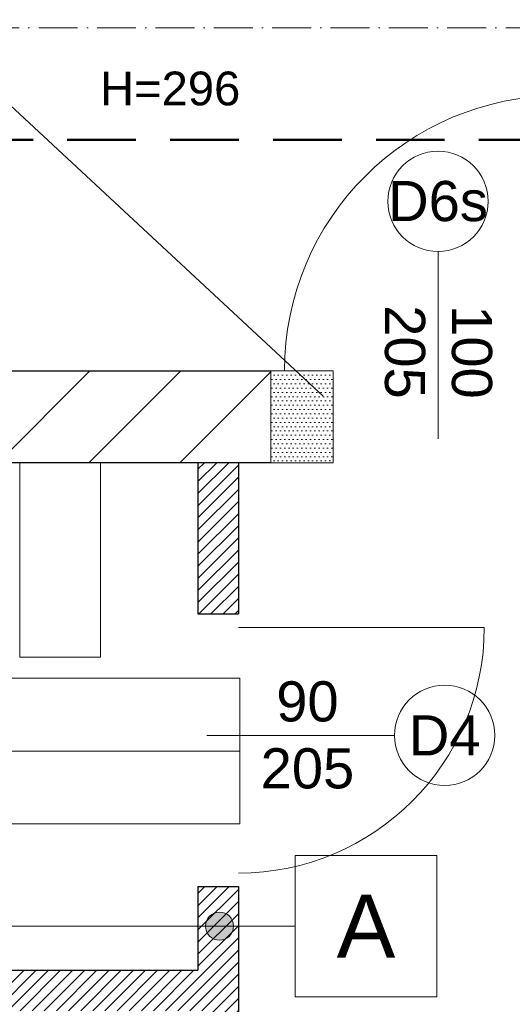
# Model space of a CAD drawing. Header units: millimetres. Extents: x 26866 to 1024070, y -428191 to 408885.
# Tile 153 of 248: x 192476 to 194300, y 392236 to 395883. Entities that reach past the tile are written whole.
import ezdxf

# ---------------------------------------------------------------- set-up
doc = ezdxf.new("R2010")
doc.units = ezdxf.units.MM
doc.header["$LTSCALE"] = 2
doc.linetypes.add('ACAD_ISO10W100', pattern=[18, 12, -3, 0, -3])
doc.linetypes.add('DASHED', pattern=[19.05, 12.7, -6.35])
for name, color, linetype, lineweight in [('0_OPIS', 7, 'Continuous', 13), ('3DPLAN_A_DRZWI', 173, 'Continuous', 5), ('3DPLAN_A_TABELKA POMIESZCZEŃ', 7, 'Continuous', 0), ('3DPLAN_A_WYSOKOŚCI OPIS', 101, 'Continuous', 5), ('A_6_STOLARKA_DRZWI', 6, 'Continuous', 0), ('A_STOL_OPIS', 55, 'Continuous', 5), ('A_TXT', 7, 'Continuous', 0), ('A_WYBURZENIA', 6, 'Continuous', 0), ('A_ZESTAWIENIE STOLARKI', 3, 'Continuous', 15), ('Opisy', 7, 'Continuous', 13)]:
    doc.layers.add(name, color=color, linetype=linetype, lineweight=lineweight)
for name, color, linetype in [('3DPLAN_A_KRESKOWANIE 1', 253, 'Continuous'), ('3DPLAN_A_OPIS', 8, 'Continuous'), ('3DPLAN_A_POMIESZCZENIE NUMER', 100, 'Continuous'), ('3DPLAN_K_NOŚNA', 7, 'Continuous'), ('A_POMIESZCZENIE OPIS', 100, 'Continuous')]:
    doc.layers.add(name, color=color, linetype=linetype)
doc.layers.add('FURNITURE ZD 1 500', color=7, linetype='Continuous', lineweight=13, true_color=0x9fa8a5)
doc.styles.add('ARIAL', font='arial.ttf')
doc.styles.add('TABEL1', font='txt')

# ---------------------------------------------------------------- blocks, each defined once
blk = doc.blocks.new('tabelka dla tp')
at = {"layer": '3DPLAN_A_TABELKA POMIESZCZEŃ'}
for p, q in [((49.7, 54), (49.7, 0)), ((0, 27), (243.13, 27))]:
    blk.add_line(p, q, dxfattribs=at)
blk.add_lwpolyline([(0, 54), (243.13, 54), (243.13, 0), (0, 0)], close=True, dxfattribs=at)
at = {"layer": '3DPLAN_A_POMIESZCZENIE NUMER', "color": 7, "style": 'ARIAL'}
blk.add_attdef('NUMER', (2.23, 35.39), '', height=12, dxfattribs=at)
at = {"layer": 'A_POMIESZCZENIE OPIS', "insert": (112.2, 19.75), "char_height": 12, "width": 36.4122, "attachment_point": 1, "style": 'ARIAL'}
blk.add_mtext('{\\C7;m²}', dxfattribs=at)
at = {"layer": 'A_POMIESZCZENIE OPIS', "color": 7, "style": 'ARIAL'}
for tag, p in [('NAZWA', (51.73, 35.39)), ('POWIERZCHNIA', (51.06, 7.24))]:
    blk.add_attdef(tag, p, '', height=12, dxfattribs=at)
blk = doc.blocks.new('kondygnacja -1')
at = {"layer": '3DPLAN_A_KRESKOWANIE 1'}
h = blk.add_hatch(dxfattribs=at)
h.set_pattern_fill('ANSI31', color=256, scale=7.5, style=0)
h.set_pattern_definition([(45, (23044.838, -26883.88), (-16.83798, 16.83798), [])])
h.paths.add_polyline_path([(31677.49, -24430.84), (30214.87, -24430.84), (30214.87, -24470.84), (30429.61, -24470.84), (30429.61, -24477.84), (30447.61, -24477.84), (30447.61, -24818.84), (30476.61, -24818.84), (30476.61, -24470.84), (31012.61, -24470.84), (31012.61, -24478.84), (31079.61, -24478.84), (31079.61, -24470.84), (31638.61, -24470.84), (31638.61, -25036.84), (31079.61, -25036.84), (31079.61, -25028.84), (31012.61, -25028.84), (31012.61, -25036.84), (30611.38, -25036.84), (30611.38, -25072.84), (31023.61, -25072.84), (31034.61, -25082.84), (31034.61, -25330.84), (31023.61, -25340.84), (30831.4, -25340.84, -0.038531), (30832.58, -25356.18), (30832.58, -25371.84), (31079.61, -25371.84), (31079.61, -25072.84), (31638.61, -25072.84), (31638.61, -25943.84), (30832.58, -25943.84), (30832.58, -26009.84), (31677.49, -26009.84)])
h.paths.add_polyline_path([(30682.61, -26009.84), (30832.58, -26009.84), (30832.58, -25943.84), (30760.61, -25943.84), (30760.61, -25454.67), (30735.61, -25464.58), (30735.61, -25943.84), (30682.61, -25943.84)])
h.paths.add_polyline_path([(30679.61, -25371.84), (30735.61, -25371.84), (30735.61, -25464.58), (30760.61, -25454.67), (30760.61, -25371.84), (30832.58, -25371.84), (30832.58, -25356.18, 0.038531), (30831.4, -25340.84), (30679.61, -25340.84)])
h.paths.add_polyline_path([(30355.83, -25371.84), (30425.61, -25371.84), (30425.61, -25379.84), (30463.61, -25379.84), (30463.61, -25424.74), (30471.61, -25424.74), (30471.61, -25395.84), (30533.61, -25395.84), (30533.61, -25371.84), (30576.61, -25371.84), (30576.61, -25341.84), (30472.61, -25341.84), (30472.61, -25326.84), (30427.61, -25326.84), (30427.61, -25341.84), (30355.83, -25341.84)])
h.paths.add_polyline_path([(30456.61, -25936.84), (30425.61, -25936.84), (30425.61, -25945.84), (30380.61, -25945.84), (30380.61, -26009.84), (30512.61, -26009.84), (30512.61, -25943.84), (30466.61, -25943.84), (30466.61, -25712.84), (30456.61, -25712.84)])
h.paths.add_polyline_path([(28888.61, -25941.84), (28888.61, -26009.84), (29013.61, -26009.84), (29013.61, -25941.84)])
h.paths.add_polyline_path([(28591.17, -26009.84), (28591.17, -25944.84), (28547.61, -25944.84), (28547.61, -26009.84)])
h.paths.add_polyline_path([(28624.61, -25870.53), (28654.8, -25870.53), (28654.8, -25924.53), (28624.61, -25924.53), (28624.61, -25944.84), (28591.17, -25944.84), (28591.17, -26009.84), (28713.61, -26009.84), (28713.61, -25941.84), (28672.61, -25941.84), (28672.61, -25932.84), (28657.61, -25932.84), (28657.61, -25716.84), (28624.61, -25716.84)])
h.paths.add_polyline_path([(28372.61, -25944.84), (28328.61, -25944.84), (28328.61, -25907.84), (28282.61, -25907.84), (28282.61, -25944.84), (28248.61, -25944.84), (28248.61, -26009.84), (28372.61, -26009.84)])
h.paths.add_polyline_path([(28092.61, -25563.84), (28054.61, -25563.84), (28054.61, -25383.84), (28067.6, -25383.84), (28067.61, -25375.84), (28340.61, -25375.84), (28340.61, -25341.84), (28070.61, -25341.84), (28070.61, -25332.84), (28030.61, -25332.84), (28030.61, -25395.6), (28048.71, -25395.6), (28048.71, -25449.6), (28030.61, -25449.6), (28030.61, -26009.84), (28073.61, -26009.84), (28073.61, -25944.84), (28054.61, -25944.84), (28054.61, -25668.84), (28092.61, -25668.84)])
h.paths.add_polyline_path([(27949.61, -25495.75), (27949.61, -25507.75), (27983.29, -25507.75), (27983.29, -25521.75), (27949.61, -25521.75), (27949.61, -25531.84), (27999.61, -25531.84), (27999.61, -25934.84), (27982.61, -25934.84), (27982.61, -25942.84), (27947.61, -25942.84), (27947.61, -26009.84), (28026.62, -26009.84), (28026.62, -25449.6), (27999.61, -25449.6), (27999.61, -25463.84), (27949.61, -25463.84), (27949.61, -25481.75), (27983.29, -25481.75), (27983.29, -25495.75)])
h.paths.add_polyline_path([(27982.61, -25361.84), (27952.61, -25361.84), (27952.61, -25332.84), (28026.62, -25332.84), (28026.62, -25395.6), (27999.61, -25395.6), (27999.61, -25377.84), (27982.61, -25377.84)])
h.paths.add_polyline_path([(26818.61, -25892.84), (26781.49, -25892.84), (26781.49, -26009.84), (26894.54, -26009.84), (26894.54, -25942.84), (26830.61, -25942.84), (26830.61, -25930.84), (26818.61, -25930.84)])
h.paths.add_polyline_path([(26894.54, -26009.84), (27115.94, -26009.84), (27115.94, -25942.84), (26894.54, -25942.84)])
h.paths.add_polyline_path([(27115.94, -25942.84), (27115.94, -26009.84), (27466.61, -26009.84), (27466.61, -25942.84), (27427.61, -25942.84), (27427.61, -25933.84), (27384.61, -25933.84), (27384.61, -25942.84)])
h.paths.add_polyline_path([(27641.61, -25942.84), (27641.61, -26009.84), (27802.61, -26009.84), (27802.61, -25942.84)])
h.paths.add_polyline_path([(30621.1, -25040.47), (30688.37, -25040.47), (30688.37, -25072.87), (30621.1, -25072.87)], flags=24)
at = {"layer": '3DPLAN_A_OPIS', "lineweight": 0, "transparency": 33554687}
h = blk.add_hatch(dxfattribs=at)
h.set_pattern_fill('ANSI31', color=1)
h.set_pattern_definition([(45, (5728.076, 0), (-2.24506403, 2.24506403), [])])
h.paths.add_polyline_path([(28313.61, -25375.84), (28313.61, -25431.84), (28328.61, -25431.84), (28328.61, -25375.84), (28313.61, -25375.84)], is_closed=False)
h.paths.add_polyline_path([(28109.76, -25578.84), (28316.61, -25578.84), (28316.61, -25632.18), (28328.61, -25632.18), (28328.61, -25532.84), (28313.61, -25532.84), (28313.61, -25563.84), (28092.61, -25563.84), (28092.61, -25578.84), (28109.76, -25578.84)], is_closed=False)
h.paths.add_polyline_path([(28328.61, -25907.84), (28328.61, -25753.18), (28420.63, -25753.18), (28420.63, -25741.18), (28328.61, -25741.18), (28328.61, -25735.18), (28316.61, -25735.18), (28316.61, -25907.84)])
h.paths.add_polyline_path([(28463.61, -25599.8), (28463.61, -25611.8), (28624.61, -25611.8), (28624.61, -25599.8)])
h.paths.add_polyline_path([(28463.61, -25509.8), (28475.61, -25509.8), (28475.61, -25375.84), (28463.61, -25375.84)])
h.paths.add_polyline_path([(28837.61, -25371.84), (28837.61, -25606.84), (28847.61, -25606.84), (28847.61, -25371.84)])
h.paths.add_polyline_path([(29027.61, -25606.84), (29037.61, -25606.84), (29037.61, -25371.84), (29027.61, -25371.84)])
h.paths.add_polyline_path([(28983.61, -25728.84), (28995.61, -25728.84), (28995.61, -25716.84), (28971.61, -25716.84), (28971.61, -25941.84), (28983.61, -25941.84)])
h.paths.add_polyline_path([(29227.61, -25716.84), (29090.61, -25716.84), (29090.61, -25728.84), (29227.61, -25728.84)])
h.paths.add_polyline_path([(29227.61, -25601.84), (29132.61, -25601.84), (29132.61, -25606.84), (29227.61, -25606.84), (29227.61, -25601.84)], is_closed=False)
at = {"layer": 'A_WYBURZENIA', "transparency": 33554687}
h = blk.add_hatch(dxfattribs=at)
h.set_pattern_fill('DOTS', color=256)
h.set_pattern_definition([(0, (11654.2993, -5249.0212), (0.79375, 1.5875), [0, -1.5875])])
h.paths.add_polyline_path([(28363.61, -25360.5), (28363.61, -25353.18), (28363.61, -25341.84), (28340.61, -25341.84), (28340.61, -25375.84), (28363.61, -25375.84)])
at = {"layer": 'Opisy', "ltscale": 0.5}
h = blk.add_hatch(color=256, dxfattribs=at)
h.dxf.hatch_style = 1
h.paths.add_polyline_path([(28320.03, -25552.44), (28320.03, -25542.54, 0.73336)])
h.paths.add_polyline_path([(28320.03, -25542.54), (28320.03, -25552.44, 0.076465), (28321.59, -25552.68, 1.165591)])
at = {"layer": '3DPLAN_A_DRZWI'}
blk.add_line((28328.61, -25436.84), (28419.61, -25436.84), dxfattribs=at)
blk.add_arc((28328.61, -25436.84), 91, 270, 0, dxfattribs=at)
at = {"layer": '3DPLAN_A_OPIS', "color": 1, "lineweight": 30}
for p, q in [((28240.64, -25240.16), (28359.92, -25351.17)), ((28313.61, -25375.84), (28313.61, -25431.84)), ((28328.61, -25375.84), (28328.61, -25431.84)), ((28313.61, -25431.84), (28328.61, -25431.84)), ((28313.61, -25532.84), (28328.61, -25532.84)), ((28313.61, -25532.84), (28313.61, -25563.84)), ((28328.61, -25532.84), (28328.61, -25632.18)), ((28092.61, -25563.84), (28313.61, -25563.84))]:
    blk.add_line(p, q, dxfattribs=at)
at = {"layer": '3DPLAN_K_NOŚNA'}
for p, q in [((28070.61, -25341.84), (28340.61, -25341.84)), ((28340.61, -25375.84), (28067.61, -25375.84))]:
    blk.add_line(p, q, dxfattribs=at)
at = {"layer": 'A_6_STOLARKA_DRZWI'}
blk.add_arc((28447.61, -25341.84), 102, 90.041, 180, dxfattribs=at)
at = {"layer": 'A_STOL_OPIS'}
for p, q in [((28402.48, -25367.02), (28402.48, -25297.57)), ((28386.37, -25476.82), (28316.93, -25476.82))]:
    blk.add_line(p, q, dxfattribs=at)
at = {"layer": 'A_TXT', "linetype": 'ACAD_ISO10W100', "ltscale": 0.6}
blk.add_line((28189.82, -25214.73), (29320.12, -25214.73), dxfattribs=at)
at = {"layer": 'A_TXT'}
blk.add_line((28349.61, -25547.49), (28212.72, -25547.49), dxfattribs=at)
blk.add_lwpolyline([(28349.61, -25521.28), (28402.02, -25521.28), (28402.02, -25573.7), (28349.61, -25573.7)], close=True, dxfattribs=at)
at = {"layer": 'A_WYBURZENIA', "transparency": 33554687}
blk.add_lwpolyline([(28340.61, -25341.84), (28363.61, -25341.84), (28363.61, -25375.84), (28340.61, -25375.84)], close=True, dxfattribs=at)
at = {"layer": 'A_ZESTAWIENIE STOLARKI', "ltscale": 0.25}
for centre in [(28402.48, -25279), (28404.95, -25476.82)]:
    blk.add_circle(centre, 18.58, dxfattribs=at)
at = {"layer": 'FURNITURE ZD 1 500', "lineweight": 0}
blk.add_lwpolyline([(28277.58, -25447.84), (28247.61, -25447.84), (28247.61, -25375.91), (28277.58, -25375.91)], close=True, dxfattribs=at)
at = {"layer": 'Opisy', "color": 1, "linetype": 'DASHED', "lineweight": 50}
blk.add_lwpolyline([(27941.9, -26548.57), (26779.33, -26548.57, -0.414214), (26679.33, -26448.57), (26679.33, -25356.18, -0.414214), (26779.33, -25256.18), (29162.17, -25256.18, -0.414214), (29262.17, -25356.18), (29262.17, -26124.03, -0.414214), (29162.17, -26224.03), (28141.9, -26224.03, 0.414214), (28041.9, -26324.03), (28041.9, -26448.57, -0.414214)], format="xyb", close=True, dxfattribs=at)
at = {"layer": 'Opisy', "ltscale": 0.5}
blk.add_circle((28321.59, -25547.49), 5.19, dxfattribs=at)
at = {"layer": '3DPLAN_A_TABELKA POMIESZCZEŃ', "ltscale": 0.5}
ref = blk.add_blockref('tabelka dla tp', (28086.03, -25509.65), dxfattribs=at)
ref.add_attrib('NUMER', '-1.28', (28093.55, -25474.26), dxfattribs={"layer": '3DPLAN_A_POMIESZCZENIE NUMER', "color": 0, "height": 12, "style": 'ARIAL'})
ref.add_attrib('NAZWA', 'Magnetotron', (28150.98, -25474.26), dxfattribs={"layer": 'A_POMIESZCZENIE OPIS', "color": 0, "height": 12, "style": 'ARIAL'})
ref.add_attrib('POWIERZCHNIA', '4,90', (28150.98, -25502.01), dxfattribs={"layer": 'A_POMIESZCZENIE OPIS', "color": 0, "height": 12, "style": 'ARIAL'})
at = {"layer": '3DPLAN_A_OPIS', "color": 1, "lineweight": 30, "style": 'ARIAL'}
for tag, p in [('PRZESUNIĘCIE_WEJŚCIA', (27655.16, -24535.33)), ('WYŁĄCZONE', (27007.18, -24723.98)), ('Z_OPRACOWANIA', (26996.84, -24746.42)), ('WYŁĄCZONE', (30803.05, -24760.87)), ('Z_OPRACOWANIA', (30792.71, -24783.3)), ('WYŁĄCZONE', (28894.9, -24826.59)), ('Z_OPRACOWANIA', (28884.56, -24849.03)), ('POWIĘKSZENIE_WEJŚCIA', (28313.68, -25144.41)), ('POWIĘKSZENIE_WEJŚCIA', (29600.62, -25191.36)), ('POWIĘKSZENIE_WEJŚCIA', (28011.45, -25235.42)), ('WYŁĄCZONE', (29754.42, -25678.17)), ('Z_OPRACOWANIA', (29744.08, -25700.6)), ('WYJŚCIE_EWAKUACYJNE', (27763.79, -26106.07))]:
    blk.add_attdef(tag, p, '', height=12, dxfattribs=at)
at = {"layer": '3DPLAN_A_OPIS', "color": 0, "lineweight": 30, "style": 'ARIAL'}
for tag, p in [('UGUL_1', (29350.3, -24586.01)), ('UGUL_2', (29622.92, -24586.01)), ('UGUL_3', (29833.15, -24586.01))]:
    blk.add_attdef(tag, p, '', height=12, dxfattribs=at)
at = {"layer": '3DPLAN_A_TABELKA POMIESZCZEŃ', "ltscale": 0.5, "style": 'ARIAL'}
for tag, p in [('KURTYNA', (27861.91, -26064.85)), ('POWIETRZNA', (27861.91, -26084.56))]:
    blk.add_attdef(tag, p, '', height=12, dxfattribs=at)
at = {"layer": '3DPLAN_A_WYSOKOŚCI OPIS', "color": 0, "insert": (28277.34, -25230.94), "char_height": 12.5, "width": 59.2068, "attachment_point": 1, "style": 'ARIAL'}
blk.add_mtext('H=296', dxfattribs=at)
at = {"layer": 'A_STOL_OPIS', "ltscale": 0.2, "insert": (28422.5, -25305.63), "char_height": 14.872, "attachment_point": 1, "rotation": 270, "style": 'TABEL1'}
blk.add_mtext_dynamic_manual_height_columns('\\pxqc;{\\fArial|b0|i0|c238|p34;100\\P205}', width=58.3206, gutter_width=80, heights=[0], dxfattribs=at)
at = {"layer": 'A_STOL_OPIS', "ltscale": 0.2, "insert": (28324.98, -25456.8), "char_height": 14.872, "attachment_point": 1, "style": 'TABEL1'}
blk.add_mtext_dynamic_manual_height_columns('\\pxqc;{\\fArial|b0|i0|c238|p34;90\\P205}', width=58.3206, gutter_width=80, heights=[0], dxfattribs=at)
at = {"layer": 'A_TXT', "insert": (28375.82, -25547.49), "char_height": 23.328, "attachment_point": 5, "style": 'TABEL1'}
blk.add_mtext_dynamic_manual_height_columns('\\pxt0;{\\fArial|b0|i0|c238|p34;A}', width=70.3206, gutter_width=120, heights=[0], dxfattribs=at)
at = {"layer": 'A_ZESTAWIENIE STOLARKI', "ltscale": 0.2, "char_height": 14.872, "attachment_point": 5, "style": 'TABEL1'}
for s, insert in [('{\\fArial|b0|i0|c238|p34;D6s}', (28402.48, -25279)), ('{\\fArial|b0|i0|c238|p34;D4}', (28404.95, -25476.82))]:
    blk.add_mtext_dynamic_manual_height_columns(s, width=58.3206, gutter_width=80, heights=[0], dxfattribs=dict(at, insert=insert))

msp = doc.modelspace()

# ---------------------------------------------------------------- block references
at = {"layer": '0_OPIS', "xscale": 10, "yscale": 10, "zscale": 10}
msp.add_blockref('kondygnacja -1', (-90000, 648000), dxfattribs=at)

doc.saveas('drawing.dxf')
